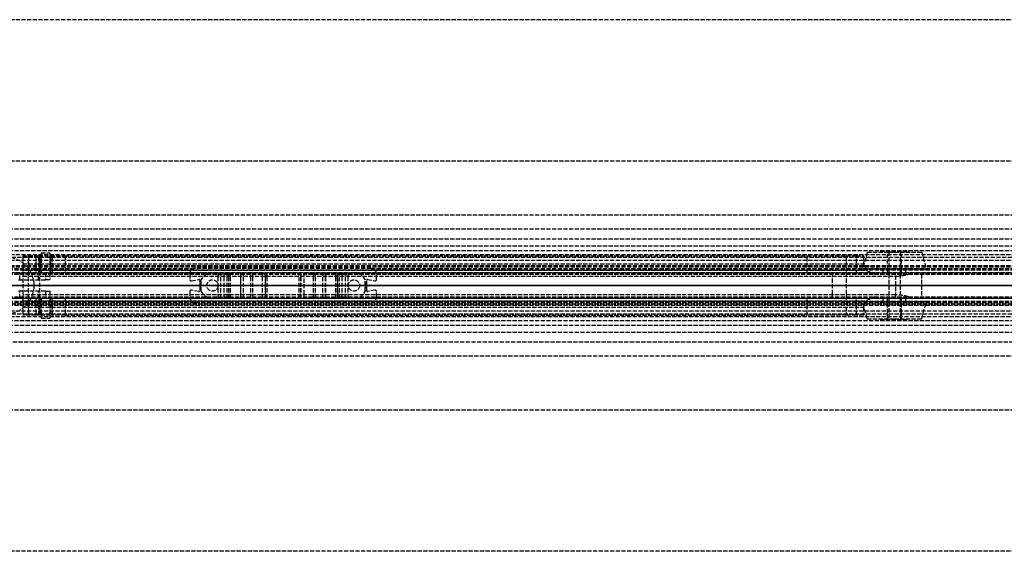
# Model space of a CAD drawing. Header units: millimetres. Extents: x -2050 to 2050, y -94 to 94.
# Tile 12 of 14: x 110 to 458, y -94 to 94. Entities that reach past the tile are written whole.
import ezdxf

# ---------------------------------------------------------------- set-up
doc = ezdxf.new("R2010")
doc.units = ezdxf.units.MM
doc.header["$LTSCALE"] = 10
doc.linetypes.add('ALLCAD_Strich', pattern=[0.2, 0.15, -0.05])
doc.layers.add('BESCH_KONT_sich_schn_ansi_2d', color=40, linetype='Continuous')
doc.layers.add('BESCH_KONT_sich_schn_grun_2d', color=10, linetype='Continuous')

msp = doc.modelspace()

# ---------------------------------------------------------------- linework, layer by layer
at = {"layer": 'BESCH_KONT_sich_schn_ansi_2d', "linetype": 'ALLCAD_Strich'}
for p, q in [((-2050, 0, 2363), (2050, 0, 2363)), ((-2050, 0, 2363.5), (2050, 0, 2363.5)), ((-2050, 0, 2335), (2050, 0, 2335)), ((-2050, 0, 2339.5), (2050, 0, 2339.5)), ((-2050, 0, 2365.5), (2050, 0, 2365.5)), ((2050, 0, 2338.5), (-2050, 0, 2338.5)), ((-2050, 0, 2337), (2050, 0, 2337)), ((2050, 0, 2418), (-2050, 0, 2418)), ((-2050, 0, 2368), (2050, 0, 2368)), ((995, 0, 2314), (-995, 0, 2314)), ((-19, 0, 2320.5), (2039.72, 0, 2320.5)), ((-19, 0, 2322.5), (2039.72, 0, 2322.5)), ((0, 0, 23.99), (1055, 0, 23.99)), ((0, 0, 22.99), (1055, 0, 22.99)), ((0, 0, 5.99), (995, 0, 5.99)), ((0, 0, 6.99), (995, 0, 6.99)), ((0, 0, 7), (995, 0, 7)), ((0.5, 0, 24), (1055, 0, 24)), ((85.61, 0, 2353.5), (119, 0, 2353.5)), ((105, 0, 2284), (115, 0, 2284)), ((116.5, 0, 2342.5), (109.89, 0, 2342.5)), ((419.45, 0, 2334.7), (111, 0, 2334.7)), ((111, 0, 2338.48), (409.1, 0, 2338.48)), ((111, 0, 2339.8), (408.02, 0, 2339.8)), ((115.61, 0, 2350.74), (111, 0, 2350.74)), ((111, 0, 2350.74), (111, 0, 2339.8)), ((111, 0, 2339.8), (111, 0, 2338.48)), ((111, 0, 2338.48), (111, 0, 2334.7)), ((111, 0, 2341.7), (396.95, 0, 2341.7)), ((115, 0, 2284), (115, 0, 2314)), ((116.6, 0, 2351.31), (115.61, 0, 2350.74)), ((120.5, 0, 2352), (120.5, 0, 2346.5)), ((125.93, 0, 2356.7), (120.8, 0, 2353.74)), ((125.93, 0, 2356.7), (388.1, 0, 2356.7)), ((172, 0, 2365), (170, 0, 2365)), ((170, 0, 2365), (170, 0, 2363)), ((170.6, 0, 2365), (170.6, 0, 2363)), ((172, 0, 2365), (234, 0, 2365)), ((172, 0, 2365), (172, 0, 2363)), ((234, 0, 2363), (172, 0, 2363)), ((173.14, 0, 2365), (173.14, 0, 2363)), ((173.98, 0, 2360), (173.5, 0, 2363)), ((173.5, 0, 2365), (173.5, 0, 2363)), ((178, 0, 2360), (173.98, 0, 2360)), ((176, 0, 2365), (176, 0, 2360)), ((178, 0, 2363), (178, 0, 2360)), ((178, 0, 2360), (180.01, 0, 2360)), ((180, 0, 2365), (180, 0, 2360)), ((181.01, 0, 2359.73), (182.16, 0, 2359.07)), ((183.16, 0, 2358.8), (184.43, 0, 2358.8)), ((184.43, 0, 2358.8), (183.8, 0, 2356.2)), ((183.8, 0, 2356.2), (183.8, 0, 2355.2)), ((187.96, 0, 2355), (183.84, 0, 2355)), ((188, 0, 2357.39), (188.01, 0, 2357.39)), ((188, 0, 2357.39), (188.01, 0, 2357.39)), ((188, 0, 2357.4), (188.01, 0, 2357.4)), ((188, 0, 2357.4), (188.01, 0, 2357.4)), ((188, 0, 2357.4), (188.01, 0, 2357.4)), ((188, 0, 2357.39), (188.01, 0, 2357.39)), ((188, 0, 2355.2), (188, 0, 2357.4)), ((188, 0, 2357.39), (188.01, 0, 2357.39)), ((188, 0, 2357.39), (188.01, 0, 2357.39)), ((188, 0, 2357.4), (188.01, 0, 2357.4)), ((188, 0, 2357.4), (188.01, 0, 2357.4)), ((188, 0, 2357.4), (188.01, 0, 2357.4)), ((188, 0, 2357.4), (188.01, 0, 2357.4)), ((188, 0, 2357.39), (188.01, 0, 2357.39)), ((188, 0, 2357.39), (188.01, 0, 2357.39)), ((188, 0, 2357.39), (188.01, 0, 2357.39)), ((188.01, 0, 2357.39), (188.01, 0, 2357.39)), ((188.01, 0, 2357.4), (188.01, 0, 2357.39)), ((188.01, 0, 2357.4), (188.01, 0, 2357.4)), ((189, 0, 2358.4), (191.61, 0, 2358.4)), ((192.29, 0, 2358.14), (195.69, 0, 2355)), ((196.62, 0, 2355), (195.69, 0, 2355)), ((196.8, 0, 2355.5), (196.8, 0, 2359.5)), ((197.3, 0, 2360), (208.7, 0, 2360)), ((209.2, 0, 2359.5), (209.2, 0, 2355.5)), ((210.31, 0, 2355), (209.38, 0, 2355)), ((210.31, 0, 2355), (213.71, 0, 2358.14)), ((214.39, 0, 2358.4), (217, 0, 2358.4)), ((218, 0, 2357.4), (218, 0, 2355.2)), ((222.16, 0, 2355), (218.04, 0, 2355)), ((222.2, 0, 2356.2), (221.57, 0, 2358.8)), ((221.57, 0, 2358.8), (222.84, 0, 2358.8)), ((222.2, 0, 2355.2), (222.2, 0, 2356.2)), ((223.84, 0, 2359.07), (224.99, 0, 2359.73)), ((225.99, 0, 2360), (228, 0, 2360)), ((226, 0, 2365), (226, 0, 2360)), ((228, 0, 2363), (228, 0, 2360)), ((232.02, 0, 2360), (228, 0, 2360)), ((230, 0, 2365), (230, 0, 2360)), ((232.5, 0, 2363), (232.02, 0, 2360)), ((232.5, 0, 2365), (232.5, 0, 2363)), ((232.86, 0, 2365), (232.86, 0, 2363)), ((234, 0, 2365), (234, 0, 2363)), ((236, 0, 2365), (234, 0, 2365)), ((235.4, 0, 2365), (235.4, 0, 2363)), ((236, 0, 2365), (236, 0, 2363)), ((401.95, 0, 2353.3), (388.1, 0, 2356.7)), ((396.95, 0, 2354.53), (396.95, 0, 2341.7)), ((405.54, 0, 2353.3), (401.95, 0, 2353.3)), ((405.54, 0, 2353.3), (419.45, 0, 2353.3)), ((405.54, 0, 2347.5), (405.54, 0, 2353.3)), ((423.93, 0, 2335.96), (412.33, 0, 2335.96)), ((412.33, 0, 2335.96), (423.93, 0, 2335.96))]:
    msp.add_line(p, q, dxfattribs=at)
at = {"layer": 'BESCH_KONT_sich_schn_ansi_2d', "linetype": 'ALLCAD_Strich', "extrusion": (0, 1, 0)}
for centre, radius in [((-115, 2347), 2), ((-419, 2348.5), 11.25), ((-419, 2348.5), 2)]:
    msp.add_circle(centre, radius, dxfattribs=at)
at = {"layer": 'BESCH_KONT_sich_schn_ansi_2d', "linetype": 'ALLCAD_Strich', "extrusion": (0, -1, 0)}
for centre, radius in [((115, 2347), 2), ((115, 2347), 2), ((119, 2352), 1.5), ((419, 2348.5), 9.64), ((419, 2348.5), 5), ((419, 2348.5), 4), ((419, 2348.5), 2.5)]:
    msp.add_circle(centre, radius, dxfattribs=at)
for centre, radius, start, end in [((109.89, 2336.5), 6, 90, 125), ((183.16, 2360.8), 2, 240, 270), ((184.3, 2355.2), 0.5, 180, 203.5782), ((187.5, 2355.2), 0.5, 336.4218, 359.9999), ((196, 2355.5), 0.801, 321.3195, 360), ((210, 2355.5), 0.801, 180, 218.6805), ((218.5, 2355.2), 0.5, 180.0001, 203.5782), ((221.7, 2355.2), 0.5, 336.4218, 0), ((222.84, 2360.8), 2, 270, 300)]:
    msp.add_arc(centre, radius, start, end, dxfattribs=at)
at = {"layer": 'BESCH_KONT_sich_schn_ansi_2d', "linetype": 'ALLCAD_Strich', "extrusion": (0, 1, 0)}
for centre, radius, start, end in [((-116.5, 2346.5), 4, 180, 270), ((-119, 2352), 2.5, 135.9783, 344.0144), ((-180.01, 2358), 2, 90, 120), ((-189, 2357.4), 1, 0.0001, 90), ((-191.61, 2357.4), 1, 90, 132.6467), ((-197.3, 2359.5), 0.5, 0, 90), ((-208.7, 2359.5), 0.5, 90, 180), ((-214.39, 2357.4), 1, 47.3533, 90), ((-217, 2357.4), 1, 90, 179.9999), ((-225.99, 2358), 2, 60, 90), ((-418.75, 2347.5), 13.21, 324.3334, 0), ((-418.75, 2347.5), 13.21, 316.9529, 324.3334), ((-418.75, 2347.5), 13.21, 299.1028, 316.9529), ((-419.25, 2344), 9.3, 239.8345, 268.7545), ((-419.25, 2344), 9.3, 91.2455, 239.8345)]:
    msp.add_arc(centre, radius, start, end, dxfattribs=at)
at = {"layer": 'BESCH_KONT_sich_schn_grun_2d', "linetype": 'ALLCAD_Strich'}
for p, q in [((2050, 94), (-2050, 94)), ((2050, 44), (-2050, 44)), ((-2050, 25), (2050, 25)), ((0, 20), (1055, 20)), ((-2050, 16.5), (2050, 16.5)), ((-2050, 14), (2050, 14)), ((-2050, 12.37), (2050, 12.37)), ((0.5, 11), (1055, 11)), ((111, 10.5), (111, 4.5)), ((111, 10.5), (115.61, 10.5)), ((113, 10.5), (113, 4.5)), ((113, -10.5), (113, 10.5)), ((115.61, 10.5), (115.61, 4.5)), ((115.61, 10.5), (116.6, 10.5)), ((116.6, 4.5), (116.6, 10.5)), ((116.6, 10.5), (120.8, 10.5)), ((117, 10.5), (117, 4.5)), ((117, -10.5), (117, 10.5)), ((117.5, 11.5), (117.5, 4.5)), ((117.5, 11.5), (120.5, 11.5)), ((120.5, 11.5), (120.5, 4.5)), ((120.8, 10.5), (125.93, 10.5)), ((120.8, 10.5), (120.8, 4.5)), ((121.5, 4.5), (121.5, 10.5)), ((125.93, 10.5), (125.93, 4.5)), ((125.93, 10.5), (388.1, 10.5)), ((388.1, 4.5), (388.1, 10.5)), ((388.1, 10.5), (401.95, 10.5)), ((401.95, 10.5), (401.95, -10.5)), ((401.95, 10.5), (405.54, 10.5)), ((405.54, 4), (405.54, 10.5)), ((405.54, 10.5), (408.02, 10.5)), ((409.36, 11.75), (407.75, 5.75)), ((408.02, 10.5), (408.02, 7.63)), ((409.36, 11.75), (419, 11.75)), ((414, 12), (414, 11.75)), ((414, 12), (424, 12)), ((416.5, 5.75), (416.5, 11.75)), ((417, 12), (417, -12)), ((419, 11.75), (428.64, 11.75)), ((421, 12), (421, -12)), ((421.5, 5.75), (421.5, 11.75)), ((424, 12), (424, 11.75)), ((428.64, 11.75), (430.25, 5.75)), ((2050, 7), (-2050, 7)), ((10.5, 9), (1055, 9)), ((105, 10), (950, 10)), ((111, 7.63), (408.02, 7.63)), ((-2050, 6), (172, 6)), ((-2050, 5.5), (2050, 5.5)), ((-2050, 4.5), (2050, 4.5)), ((-2050, 4), (2050, 4)), ((2040, 6.51), (-2040, 6.51)), ((2040, 4.51), (-2040, 4.51)), ((109.89, 2), (109.89, 4.5)), ((111, 5.4), (409.1, 5.4)), ((111, 4.5), (111, -4.5)), ((116.5, 2), (116.5, 4.5)), ((119, 4.5), (119, 2)), ((120.5, 4.5), (120.5, 2)), ((170, 4), (170, 2.12)), ((234, 6), (172, 6)), ((180.01, -4.5), (180.01, 4.5)), ((181.01, -4.5), (181.01, 4.5)), ((182.16, -4.5), (182.16, 4.5)), ((183.16, -4.5), (183.16, 4.5)), ((183.8, -4.5), (183.8, 4.5)), ((183.84, -4.5), (183.84, 4.5)), ((184.43, -4.5), (184.43, 4.5)), ((187.96, 4.5), (187.96, -4.5)), ((188, 0.01), (188, 4.5)), ((188, -4.5), (188, 4.5)), ((189, -4.5), (189, 4.5)), ((191.61, -4.5), (191.61, 4.5)), ((192.29, -4.5), (192.29, 4.5)), ((195.69, -4.5), (195.69, 4.5)), ((196.62, 4.5), (196.62, -4.5)), ((196.8, -4.5), (196.8, 4.5)), ((196.8, -4.5), (196.8, 4.5)), ((197.3, -4.5), (197.3, 4.5)), ((208.7, -4.5), (208.7, 4.5)), ((209.2, -4.5), (209.2, 4.5)), ((209.2, -4.5), (209.2, 4.5)), ((209.38, -4.5), (209.38, 4.5)), ((210.31, 4.5), (210.31, -4.5)), ((213.71, -4.5), (213.71, 4.5)), ((214.39, -4.5), (214.39, 4.5)), ((217, -4.5), (217, 4.5)), ((218, -4.5), (218, 4.5)), ((218, -4.5), (218, 4.5)), ((218.04, -4.5), (218.04, 4.5)), ((221.57, -4.5), (221.57, 4.5)), ((222.16, 4.5), (222.16, -4.5)), ((222.2, -4.5), (222.2, 4.5)), ((222.84, -4.5), (222.84, 4.5)), ((223.84, -4.5), (223.84, 4.5)), ((224.99, -4.5), (224.99, 4.5)), ((225.99, -4.5), (225.99, 4.5)), ((234, 6), (1286, 6)), ((236, 2.12), (236, 4)), ((396.95, 4.5), (396.95, -4.5)), ((430.25, 5.75), (407.75, 5.75)), ((415, 4), (415, 5.5)), ((416.5, 4), (416.5, 5.5)), ((417, 4), (417, -4)), ((419.45, -4), (419.45, 4)), ((421, 4), (421, -4)), ((421.5, 4), (421.5, 5.5)), ((423, 4), (423, 5.5)), ((428.55, 4), (428.55, -4)), ((109.5, 2), (119, 2)), ((111, 3.3), (419.45, 3.3)), ((120.5, 2), (119, 2)), ((170.6, 1.63), (173.14, 2.17)), ((173.5, 1.88), (173.5, -1.88)), ((173.98, -2.01), (173.98, 2.01)), ((188, 0.01), (188.01, 0.01)), ((188, 0.01), (188, 0.01)), ((188, 0.01), (188.01, 0.01)), ((188, 0.01), (188.01, 0.01)), ((188, 0.01), (188.01, 0.01)), ((188, 0.01), (188.01, 0.01)), ((188, 0.01), (188.01, 0.01)), ((188, 0.01), (188.01, 0.01)), ((188, -0.01), (188, 0.01)), ((188, 0), (188.01, 0)), ((188, 0), (188.01, 0)), ((188, 0), (188.01, 0)), ((188, 0), (188.01, 0)), ((188.01, 0.01), (188.01, 0.01)), ((188.01, 0.01), (188.01, 0.01)), ((188.01, 0), (188.01, 0.01)), ((188.01, 0), (188.01, 0)), ((188.01, 0), (188.01, 0)), ((232.02, -2.01), (232.02, 2.01)), ((232.5, -1.88), (232.5, 1.88)), ((232.86, 2.17), (235.4, 1.63)), ((119, -2), (109.5, -2)), ((109.89, -4.5), (109.89, -2)), ((419.45, -3.3), (111, -3.3)), ((116.5, -4.5), (116.5, -2)), ((119, -2), (119, -4.5)), ((119, -2), (120.5, -2)), ((120.5, -2), (120.5, -4.5)), ((170, -2.12), (170, -4)), ((173.14, -2.17), (170.6, -1.63)), ((188, 0), (188.01, 0)), ((188, 0), (188.01, 0)), ((188, 0), (188.01, 0)), ((188, 0), (188.01, 0)), ((188, 0), (188.01, 0)), ((188, -0.01), (188, -0.01)), ((188, -0.01), (188.01, -0.01)), ((188, -0.01), (188.01, -0.01)), ((188, -0.01), (188.01, -0.01)), ((188, -0.01), (188.01, -0.01)), ((188, -0.01), (188.01, -0.01)), ((188, -0.01), (188.01, -0.01)), ((188, -0.01), (188.01, -0.01)), ((188, -4.5), (188, -0.01)), ((188.01, 0), (188.01, -0.01)), ((188.01, 0), (188.01, 0)), ((188.01, -0.01), (188.01, -0.01)), ((188.01, -0.01), (188.01, -0.01)), ((235.4, -1.63), (232.86, -2.17)), ((236, -4), (236, -2.12)), ((-2050, -4), (2050, -4)), ((-2050, -4.5), (2050, -4.5)), ((-2050, -5.5), (2050, -5.5)), ((-2050, -6), (172, -6)), ((-29, -4.49), (2040, -4.49)), ((-29, -6.49), (2040, -6.49)), ((111, -4.5), (111, -10.5)), ((111, -5.4), (409.1, -5.4)), ((113, -4.5), (113, -10.5)), ((115.61, -4.5), (115.61, -10.5)), ((116.6, -10.5), (116.6, -4.5)), ((117, -4.5), (117, -10.5)), ((117.5, -4.5), (117.5, -11.5)), ((120.5, -4.5), (120.5, -11.5)), ((120.8, -4.5), (120.8, -10.5)), ((121.5, -10.5), (121.5, -4.5)), ((125.93, -4.5), (125.93, -10.5)), ((172, -6), (234, -6)), ((234, -6), (1286, -6)), ((388.1, -10.5), (388.1, -4.5)), ((405.54, -10.5), (405.54, -4)), ((409.36, -11.75), (407.75, -5.75)), ((430.25, -5.75), (407.75, -5.75)), ((415, -5.5), (415, -4)), ((416.5, -5.5), (416.5, -4)), ((416.5, -11.75), (416.5, -5.75)), ((421.5, -5.5), (421.5, -4)), ((421.5, -11.75), (421.5, -5.75)), ((423, -5.5), (423, -4)), ((428.64, -11.75), (430.25, -5.75)), ((-2050, -7), (2050, -7)), ((10.5, -9), (1055, -9)), ((105, -10), (950, -10)), ((111, -7.63), (408.02, -7.63)), ((408.02, -7.63), (408.02, -10.5)), ((-2050, -12.38), (2050, -12.38)), ((0.5, -11), (1055, -11)), ((115.61, -10.5), (111, -10.5)), ((116.6, -10.5), (115.61, -10.5)), ((120.8, -10.5), (116.6, -10.5)), ((117.5, -11.5), (120.5, -11.5)), ((125.93, -10.5), (120.8, -10.5)), ((125.93, -10.5), (388.1, -10.5)), ((401.95, -10.5), (388.1, -10.5)), ((405.54, -10.5), (401.95, -10.5)), ((408.02, -10.5), (405.54, -10.5)), ((409.36, -11.75), (419, -11.75)), ((414, -11.75), (414, -12)), ((414, -12), (424, -12)), ((419, -11.75), (428.64, -11.75)), ((424, -11.75), (424, -12)), ((-2050, -14), (2050, -14)), ((-2050, -16.5), (2050, -16.5)), ((1055, -20), (0, -20)), ((2050, -25), (-2050, -25)), ((-2050, -44), (2050, -44)), ((2050, -94), (-2050, -94))]:
    msp.add_line(p, q, dxfattribs=at)
for centre in [(178, 0), (228, 0)]:
    msp.add_circle(centre, 2, dxfattribs=at)
for centre, radius, start, end in [((105, 0), 10, 270, 90), ((172, 4), 2, 90, 180), ((178, 0), 4.5, 90, 180), ((228, 0), 4.5, 0, 90), ((234, 4), 2, 0, 90), ((170.5, 2.12), 0.5, 180, 282.0948), ((173.2, 1.88), 0.3, 0, 102.0948), ((232.8, 1.88), 0.3, 77.9052, 180), ((235.5, 2.12), 0.5, 257.9052, 0), ((170.5, -2.12), 0.5, 77.9052, 180), ((173.2, -1.88), 0.3, 257.9052, 0), ((178, 0), 4.5, 180, 270), ((228, 0), 4.5, 270, 0), ((232.8, -1.88), 0.3, 180, 282.0948), ((235.5, -2.12), 0.5, 0, 102.0948), ((172, -4), 2, 180, 270), ((234, -4), 2, 270, 0)]:
    msp.add_arc(centre, radius, start, end, dxfattribs=at)
for centre, major_axis, ratio, start_param, end_param in [((418.75, 20.71), (0, -22.42), 0.589095, -0.948296, -0.819482), ((418.75, 10.4), (13.21, 0), 0.554262, -2.390278, -2.078736), ((419.25, 8.46), (-9.3, 0), 0.554262, -4.690651, -4.185902), ((419.25, -8.46), (9.3, 0), 0.554262, 1.044309, 1.549058), ((418.75, -20.71), (0, 22.42), 0.589095, 0.819482, 0.948296), ((418.75, -10.4), (-13.21, 0), 0.554262, -1.062856, -0.751314)]:
    msp.add_ellipse(centre, major_axis=major_axis, ratio=ratio, start_param=start_param, end_param=end_param, dxfattribs=at)

doc.saveas('drawing.dxf')
